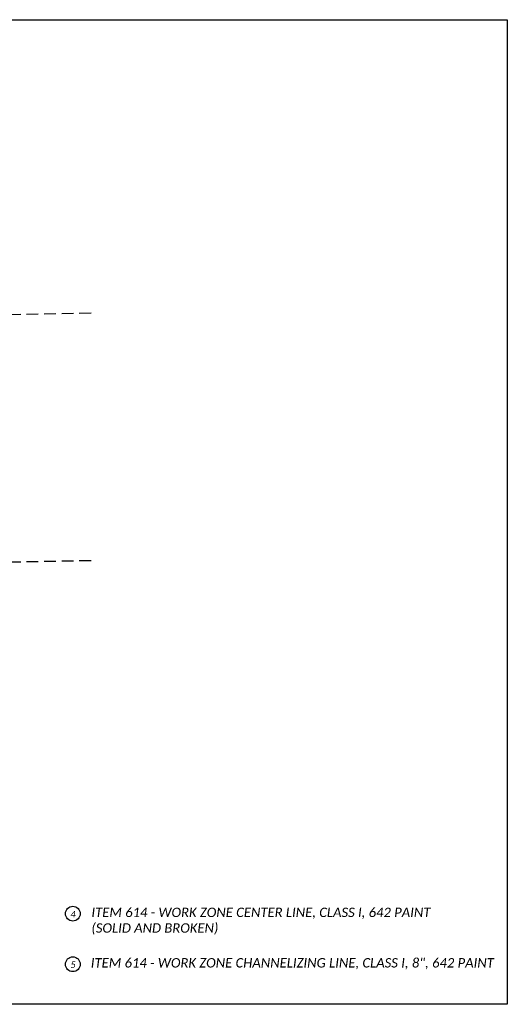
# Model space of a CAD drawing. Header units: feet. Extents: x 106 to 314, y 1 to 22.
# Tile 2 of 10: x 126 to 136, y 1 to 22. Entities that reach past the tile are written whole.
import ezdxf

# ---------------------------------------------------------------- set-up
doc = ezdxf.new("R2010")
doc.units = ezdxf.units.FT
doc.header["$MEASUREMENT"] = 0
doc.linetypes.add('DASHED2', pattern=[0.375, 0.25, -0.125])
doc.layers.add('0_View_Frame_Border', color=7, linetype='Continuous', plot=False)
doc.layers.add('SH_Text', color=7, linetype='Continuous')
doc.styles.add('P_Slanted_Normal', font='calibrii.ttf', dxfattribs={"height": 0.14})
doc.styles.add('P_Slanted_Title', font='calibrii.ttf', dxfattribs={"height": 0.2})

msp = doc.modelspace()

# ---------------------------------------------------------------- linework, layer by layer
at = {"layer": '0_View_Frame_Border', "linetype": 'Continuous'}
msp.add_lwpolyline([(105.5, 21.64), (136, 21.64), (136, 0.64), (105.5, 0.64)], close=True, dxfattribs=at)
at = {"layer": 'SH_Text', "color": 1, "linetype": 'DASHED2'}
for p, q in [((125.375, 15.352), (127.192, 15.386)), ((125.375, 10.074), (127.192, 10.108))]:
    msp.add_line(p, q, dxfattribs=at)
at = {"layer": 'SH_Text'}
for centre in [(126.737, 2.572), (126.737, 1.495)]:
    msp.add_circle(centre, 0.158, dxfattribs=at)

# ---------------------------------------------------------------- texts
for s, height, style, p in [('4', 0.14, 'P_Slanted_Normal', (126.686, 2.493)), ('5', 0.14, 'P_Slanted_Normal', (126.686, 1.416)), ('ITEM 614 - WORK ZONE CHANNELIZING LINE, CLASS I, 8", 642 PAINT', 0.2, 'P_Slanted_Title', (127.12, 1.425))]:
    msp.add_text(s, height=height, dxfattribs=dict(at, style=style)).set_placement(p)
at = {"layer": 'SH_Text', "insert": (127.133, 2.701), "char_height": 0.2, "width": 10.16395, "attachment_point": 1, "style": 'P_Slanted_Title'}
msp.add_mtext('ITEM 614 - WORK ZONE CENTER LINE, CLASS I, 642 PAINT \\P(SOLID AND BROKEN)', dxfattribs=at)

doc.saveas('drawing.dxf')
